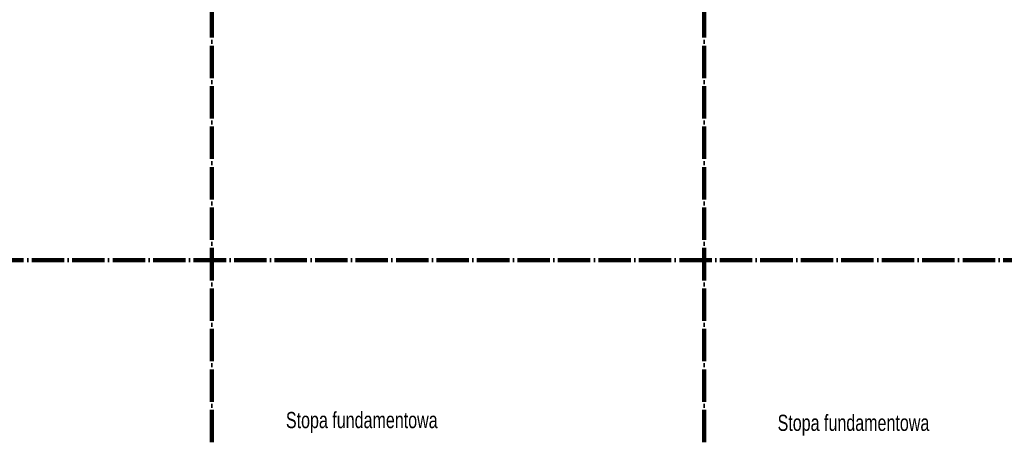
# Model space of a CAD drawing. Header units: millimetres. Extents: x 0 to 60000, y 0 to 29700.
# Tile 46 of 86: x 21711 to 33876, y 9848 to 14999. Entities that reach past the tile are written whole.
import ezdxf

# ---------------------------------------------------------------- set-up
doc = ezdxf.new("R2010")
doc.units = ezdxf.units.MM
doc.linetypes.add('STRICHPUNKT2_S11', pattern=[500, 400, -50, 0, -50])
doc.linetypes.add('STRICHPUNKT2_S5', pattern=[1100, 800, -100, 100, -100])
doc.layers.add('Osie', color=30, linetype='STRICHPUNKT2_S5', lineweight=18)
doc.layers.add('Standard', color=7, linetype='Continuous', lineweight=25)
doc.styles.add('ARIAL', font='ARIAL.TTF')

msp = doc.modelspace()

# ---------------------------------------------------------------- linework, layer by layer
at = {"layer": 'Osie', "color": 1, "linetype": 'STRICHPUNKT2_S11', "lineweight": 140, "transparency": 33554687}
for p, q in [((24085, 4275), (24085, 25275)), ((30168, 4275), (30168, 25275)), ((3356, 12025), (44814, 12025))]:
    msp.add_line(p, q, dxfattribs=at)

# ---------------------------------------------------------------- texts
at = {"layer": 'Standard', "color": 2, "linetype": 'Continuous', "lineweight": 50, "transparency": 33554687, "char_height": 200, "attachment_point": 7, "style": 'ARIAL'}
for insert, width in [((25000, 9889), 1957.18), ((31075, 9855), 1957.19)]:
    msp.add_mtext('\\W0.71;Stopa fundamentowa', dxfattribs=dict(at, insert=insert, width=width))

doc.saveas('drawing.dxf')
